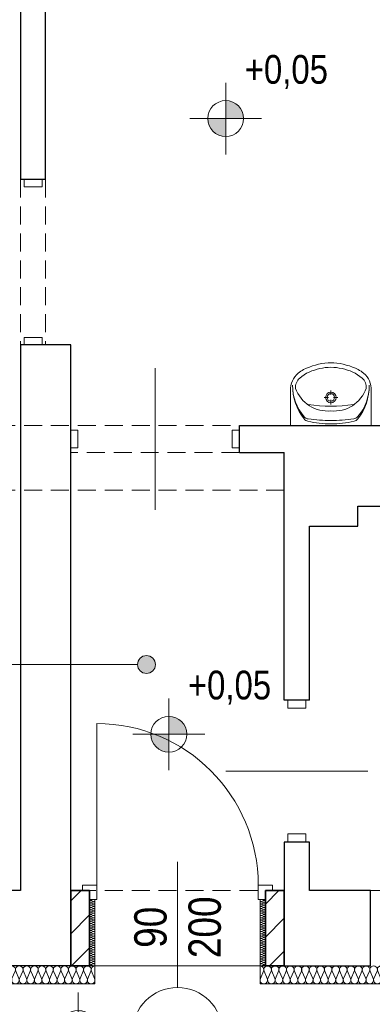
# Model space of a CAD drawing. Extents: x -543332 to -323966, y -9028 to 137422.
# Tile 6 of 250: x -502823 to -500858, y 37214 to 42698. Entities that reach past the tile are written whole.
import ezdxf

# ---------------------------------------------------------------- set-up
doc = ezdxf.new("R2010")
doc.units = 0
doc.header["$MEASUREMENT"] = 0
doc.linetypes.add('Krawędzie ukryte', pattern=[150, 100, -50])
for name, color, linetype, lineweight in [('Arch drzwi_Nr_Pióra__10', 8, 'Continuous', 18), ('Arch ocieplenie_Nr_Pióra__9', 8, 'Continuous', 9), ('Arch opisy_Nr_Pióra__9', 8, 'Continuous', 9), ('Arch wykończenie_Nr_Pióra__3', 8, 'Continuous', 18), ('Arch zmurowania_Nr_Pióra__21', 8, 'Continuous', 9), ('Arch zmurowania_Nr_Pióra__27', 8, 'Continuous', 35), ('INWENT OPISY_Nr_Pióra__21', 8, 'Continuous', 9), ('INWENT OPISY_Nr_Pióra__9', 8, 'Continuous', 9), ('INWENT RZĘDNE_Nr_Pióra__21', 8, 'Continuous', 9), ('INWENT wyposarzenie_Nr_Pióra__21', 8, 'Continuous', 9), ('INWENT. DRZWI_Nr_Pióra__5', 8, 'Continuous', 13), ('INWENT.ŚCIANY_Nr_Pióra__1', 8, 'Continuous', 25), ('INWENT.ŚCIANY_Nr_Pióra__21', 8, 'Continuous', 9), ('Istniejące stropy_Nr_Pióra__5', 8, 'Continuous', 13)]:
    doc.layers.add(name, color=color, linetype=linetype, lineweight=lineweight)
for name, color, linetype in [('Arch ocieplenie', 8, 'Continuous'), ('Arch zmurowania', 8, 'Continuous'), ('INWENT OPISY', 8, 'Continuous'), ('INWENT RZĘDNE', 8, 'Continuous'), ('INWENT wyposarzenie', 8, 'Continuous')]:
    doc.layers.add(name, color=color, linetype=linetype)
doc.styles.add('GENERATED_STYLE_3', font='ARIALN.TTF')
doc.styles.add('GENERATED_STYLE_6', font='ARIALN.TTF')
pattern_1 = [(45, (0, 0), (-91.923878, 91.923878), [])]

# ---------------------------------------------------------------- blocks, each defined once
blk = doc.blocks.new('Izolacja cieplna 14_77', base_point=(-501483.3, 37427.6))
at = {"layer": 'Arch ocieplenie_Nr_Pióra__9', "linetype": 'Continuous'}
for p, q in [((-501481.6, 37357.4), (-501464, 37397.8)), ((-501460.5, 37397.8), (-501442.9, 37357.4)), ((-501439.4, 37357.4), (-501421.8, 37397.8)), ((-501418.3, 37397.8), (-501400.7, 37357.4)), ((-501397.2, 37357.4), (-501379.6, 37397.8)), ((-501376.1, 37397.8), (-501358.5, 37357.4)), ((-501355, 37357.4), (-501337.4, 37397.8)), ((-501333.9, 37397.8), (-501316.3, 37357.4)), ((-501312.8, 37357.4), (-501295.3, 37397.8)), ((-501291.7, 37397.8), (-501274.2, 37357.4)), ((-501270.6, 37357.4), (-501253.1, 37397.8)), ((-501249.5, 37397.8), (-501232, 37357.4)), ((-501228.4, 37357.4), (-501210.9, 37397.8)), ((-501207.3, 37397.8), (-501189.8, 37357.4)), ((-501186.2, 37357.4), (-501168.7, 37397.8)), ((-501165.1, 37397.8), (-501147.6, 37357.4)), ((-501144.1, 37357.4), (-501126.5, 37397.8)), ((-501123, 37397.8), (-501105.4, 37357.4)), ((-501101.9, 37357.4), (-501084.3, 37397.8)), ((-501080.8, 37397.8), (-501063.2, 37357.4)), ((-501059.7, 37357.4), (-501042.1, 37397.8)), ((-501038.6, 37397.8), (-501021, 37357.4)), ((-501017.5, 37357.4), (-500999.9, 37397.8)), ((-500996.4, 37397.8), (-500978.8, 37357.4)), ((-500975.3, 37357.4), (-500957.8, 37397.8)), ((-500954.2, 37397.8), (-500936.7, 37357.4)), ((-500933.1, 37357.4), (-500915.6, 37397.8)), ((-500912, 37397.8), (-500894.5, 37357.4)), ((-500890.9, 37357.4), (-500873.4, 37397.8)), ((-500869.8, 37397.8), (-500852.3, 37357.4)), ((-500848.7, 37357.4), (-500831.2, 37397.8)), ((-500827.6, 37397.8), (-500810.1, 37357.4))]:
    blk.add_line(p, q, dxfattribs=at)
for centre, start_param, end_param in [((-501483.3, 37406.4), 4.299596, 6.283185), ((-501441.1, 37406.4), 4.299595, 8.266774), ((-501399, 37406.4), 4.299595, 8.266774), ((-501356.8, 37406.4), 4.299595, 8.266774), ((-501314.6, 37406.4), 4.299595, 8.266774), ((-501272.4, 37406.4), 4.299595, 8.266774), ((-501230.2, 37406.4), 4.299595, 8.266774), ((-501188, 37406.4), 4.299595, 8.266774), ((-501145.8, 37406.4), 4.299595, 8.266774), ((-501103.6, 37406.4), 4.299595, 8.266774), ((-501061.5, 37406.4), 4.299595, 8.266774), ((-501019.3, 37406.4), 4.299595, 8.266774), ((-500977.1, 37406.4), 4.299595, 8.266774), ((-500934.9, 37406.4), 4.299595, 8.266774), ((-500892.7, 37406.4), 4.299595, 8.266774), ((-500850.5, 37406.4), 4.299595, 8.266774), ((-500808.3, 37406.4), 6.283185, 8.266774), ((-501462.2, 37348.9), 1.158003, 5.125183), ((-501420, 37348.9), 1.158003, 5.125183), ((-501377.9, 37348.9), 1.158003, 5.125183), ((-501335.7, 37348.9), 1.158003, 5.125183), ((-501293.5, 37348.9), 1.158003, 5.125183), ((-501251.3, 37348.9), 1.158003, 5.125183), ((-501209.1, 37348.9), 1.158003, 5.125183), ((-501166.9, 37348.9), 1.158003, 5.125183), ((-501124.7, 37348.9), 1.158003, 5.125183), ((-501082.5, 37348.9), 1.158003, 5.125183), ((-501040.4, 37348.9), 1.158003, 5.125183), ((-500998.2, 37348.9), 1.158003, 5.125183), ((-500956, 37348.9), 1.158003, 5.125183), ((-500913.8, 37348.9), 1.158003, 5.125183), ((-500871.6, 37348.9), 1.158003, 5.125183), ((-500829.4, 37348.9), 1.158003, 5.125183)]:
    blk.add_ellipse(centre, major_axis=(0, 21.3), ratio=0.991816, start_param=start_param, end_param=end_param, dxfattribs=at)
blk = doc.blocks.new('Izolacja cieplna 14_78', base_point=(-501453.3, 37797.6))
at = {"layer": 'Arch ocieplenie_Nr_Pióra__9', "linetype": 'Continuous'}
for p, q in [((-501474.4, 37797.1), (-501462.3, 37791.8)), ((-501462.3, 37790.7), (-501474.4, 37785.4)), ((-501474.4, 37784.3), (-501462.3, 37779)), ((-501462.3, 37778), (-501474.4, 37772.7)), ((-501474.4, 37771.6), (-501462.3, 37766.3)), ((-501462.3, 37765.2), (-501474.4, 37759.9)), ((-501474.4, 37758.8), (-501462.3, 37753.5)), ((-501462.3, 37752.4), (-501474.4, 37747.1)), ((-501474.4, 37746.1), (-501462.3, 37740.8)), ((-501462.3, 37739.7), (-501474.4, 37734.4)), ((-501474.4, 37733.3), (-501462.3, 37728)), ((-501462.3, 37726.9), (-501474.4, 37721.6)), ((-501474.4, 37720.5), (-501462.3, 37715.2)), ((-501462.3, 37714.2), (-501474.4, 37708.9)), ((-501474.4, 37707.8), (-501462.3, 37702.5)), ((-501462.3, 37701.4), (-501474.4, 37696.1)), ((-501474.4, 37695), (-501462.3, 37689.7)), ((-501462.3, 37688.6), (-501474.4, 37683.3)), ((-501474.4, 37682.3), (-501462.3, 37677)), ((-501462.3, 37675.9), (-501474.4, 37670.6)), ((-501474.4, 37669.5), (-501462.3, 37664.2)), ((-501462.3, 37663.1), (-501474.4, 37657.8)), ((-501474.4, 37656.8), (-501462.3, 37651.4)), ((-501462.3, 37650.4), (-501474.4, 37645.1)), ((-501474.4, 37644), (-501462.3, 37638.7)), ((-501462.3, 37637.6), (-501474.4, 37632.3)), ((-501474.4, 37631.2), (-501462.3, 37625.9)), ((-501462.3, 37624.9), (-501474.4, 37619.5)), ((-501474.4, 37618.5), (-501462.3, 37613.2)), ((-501462.3, 37612.1), (-501474.4, 37606.8)), ((-501474.4, 37605.7), (-501462.3, 37600.4)), ((-501462.3, 37599.3), (-501474.4, 37594)), ((-501474.4, 37593), (-501462.3, 37587.7)), ((-501462.3, 37586.6), (-501474.4, 37581.3)), ((-501474.4, 37580.2), (-501462.3, 37574.9)), ((-501462.3, 37573.8), (-501474.4, 37568.5)), ((-501474.4, 37567.4), (-501462.3, 37562.1)), ((-501462.3, 37561.1), (-501474.4, 37555.8)), ((-501474.4, 37554.7), (-501462.3, 37549.4)), ((-501462.3, 37548.3), (-501474.4, 37543)), ((-501474.4, 37541.9), (-501462.3, 37536.6)), ((-501462.3, 37535.5), (-501474.4, 37530.2)), ((-501474.4, 37529.2), (-501462.3, 37523.9)), ((-501462.3, 37522.8), (-501474.4, 37517.5)), ((-501474.4, 37516.4), (-501462.3, 37511.1)), ((-501462.3, 37510), (-501474.4, 37504.7)), ((-501474.4, 37503.6), (-501462.3, 37498.3)), ((-501462.3, 37497.3), (-501474.4, 37492)), ((-501474.4, 37490.9), (-501462.3, 37485.6)), ((-501462.3, 37484.5), (-501474.4, 37479.2)), ((-501474.4, 37478.1), (-501462.3, 37472.8)), ((-501462.3, 37471.8), (-501474.4, 37466.4)), ((-501474.4, 37465.4), (-501462.3, 37460.1)), ((-501462.3, 37459), (-501474.4, 37453.7)), ((-501474.4, 37452.6), (-501462.3, 37447.3)), ((-501462.3, 37446.2), (-501474.4, 37440.9)), ((-501474.4, 37439.9), (-501462.3, 37434.5)), ((-501462.3, 37433.5), (-501474.4, 37428.2))]:
    blk.add_line(p, q, dxfattribs=at)
for centre, start_param, end_param in [((-501476.9, 37791.3), 1.158003, 5.125183), ((-501459.7, 37797.6), 4.299596, 6.283185), ((-501459.7, 37784.9), 4.299595, 8.266774), ((-501476.9, 37778.5), 1.158003, 5.125183), ((-501476.9, 37765.7), 1.158003, 5.125183), ((-501476.9, 37753), 1.158003, 5.125183), ((-501476.9, 37740.2), 1.158003, 5.125183), ((-501459.7, 37772.1), 4.299595, 8.266774), ((-501459.7, 37759.4), 4.299595, 8.266774), ((-501459.7, 37746.6), 4.299595, 8.266774), ((-501459.7, 37733.8), 4.299595, 8.266774), ((-501476.9, 37727.5), 1.158003, 5.125183), ((-501476.9, 37714.7), 1.158003, 5.125183), ((-501476.9, 37701.9), 1.158003, 5.125183), ((-501476.9, 37689.2), 1.158003, 5.125183), ((-501476.9, 37676.4), 1.158003, 5.125183), ((-501459.7, 37721.1), 4.299595, 8.266774), ((-501459.7, 37708.3), 4.299595, 8.266774), ((-501459.7, 37695.6), 4.299595, 8.266774), ((-501459.7, 37682.8), 4.299595, 8.266774), ((-501476.9, 37663.7), 1.158003, 5.125183), ((-501476.9, 37650.9), 1.158003, 5.125183), ((-501476.9, 37638.1), 1.158003, 5.125183), ((-501476.9, 37625.4), 1.158003, 5.125183), ((-501459.7, 37670), 4.299595, 8.266774), ((-501459.7, 37657.3), 4.299595, 8.266774), ((-501459.7, 37644.5), 4.299595, 8.266774), ((-501459.7, 37631.8), 4.299595, 8.266774), ((-501459.7, 37619), 4.299595, 8.266774), ((-501476.9, 37612.6), 1.158003, 5.125183), ((-501476.9, 37599.9), 1.158003, 5.125183), ((-501476.9, 37587.1), 1.158003, 5.125183), ((-501476.9, 37574.4), 1.158003, 5.125183), ((-501459.7, 37606.3), 4.299595, 8.266774), ((-501459.7, 37593.5), 4.299595, 8.266774), ((-501459.7, 37580.7), 4.299595, 8.266774), ((-501459.7, 37568), 4.299595, 8.266774), ((-501476.9, 37561.6), 1.158003, 5.125183), ((-501476.9, 37548.8), 1.158003, 5.125183), ((-501476.9, 37536.1), 1.158003, 5.125183), ((-501476.9, 37523.3), 1.158003, 5.125183), ((-501476.9, 37510.6), 1.158003, 5.125183), ((-501459.7, 37555.2), 4.299595, 8.266774), ((-501459.7, 37542.5), 4.299595, 8.266774), ((-501459.7, 37529.7), 4.299595, 8.266774), ((-501459.7, 37516.9), 4.299595, 8.266774), ((-501476.9, 37497.8), 1.158003, 5.125183), ((-501476.9, 37485), 1.158003, 5.125183), ((-501476.9, 37472.3), 1.158003, 5.125183), ((-501476.9, 37459.5), 1.158003, 5.125183), ((-501459.7, 37504.2), 4.299595, 8.266774), ((-501459.7, 37491.4), 4.299595, 8.266774), ((-501459.7, 37478.7), 4.299595, 8.266774), ((-501459.7, 37465.9), 4.299595, 8.266774), ((-501476.9, 37446.8), 1.158003, 5.125183), ((-501476.9, 37434), 1.158003, 5.125183), ((-501459.7, 37453.1), 4.299595, 8.266774), ((-501459.7, 37440.4), 4.299595, 8.266774), ((-501459.7, 37427.6), 0, 1.983589)]:
    blk.add_ellipse(centre, major_axis=(6.38, 0), ratio=0.999862, start_param=start_param, end_param=end_param, dxfattribs=at)
blk = doc.blocks.new('Izolacja cieplna 14_79', base_point=(-502403.3, 37427.6))
at = {"layer": 'Arch ocieplenie_Nr_Pióra__9', "linetype": 'Continuous'}
for p, q in [((-503059, 37397.8), (-503076.6, 37357.4)), ((-503037.9, 37357.4), (-503055.5, 37397.8)), ((-503016.8, 37397.8), (-503034.4, 37357.4)), ((-502995.7, 37357.4), (-503013.3, 37397.8)), ((-502974.6, 37397.8), (-502992.2, 37357.4)), ((-502953.5, 37357.4), (-502971.1, 37397.8)), ((-502932.4, 37397.8), (-502950, 37357.4)), ((-502911.3, 37357.4), (-502928.9, 37397.8)), ((-502890.3, 37397.8), (-502907.8, 37357.4)), ((-502869.2, 37357.4), (-502886.7, 37397.8)), ((-502848.1, 37397.8), (-502865.6, 37357.4)), ((-502827, 37357.4), (-502844.5, 37397.8)), ((-502805.9, 37397.8), (-502823.4, 37357.4)), ((-502784.8, 37357.4), (-502802.3, 37397.8)), ((-502763.7, 37397.8), (-502781.2, 37357.4)), ((-502742.6, 37357.4), (-502760.1, 37397.8)), ((-502721.5, 37397.8), (-502739.1, 37357.4)), ((-502700.4, 37357.4), (-502718, 37397.8)), ((-502679.3, 37397.8), (-502696.9, 37357.4)), ((-502658.2, 37357.4), (-502675.8, 37397.8)), ((-502637.1, 37397.8), (-502654.7, 37357.4)), ((-502616, 37357.4), (-502633.6, 37397.8)), ((-502594.9, 37397.8), (-502612.5, 37357.4)), ((-502573.8, 37357.4), (-502591.4, 37397.8)), ((-502552.8, 37397.8), (-502570.3, 37357.4)), ((-502531.7, 37357.4), (-502549.2, 37397.8)), ((-502510.6, 37397.8), (-502528.1, 37357.4)), ((-502489.5, 37357.4), (-502507, 37397.8)), ((-502468.4, 37397.8), (-502485.9, 37357.4)), ((-502447.3, 37357.4), (-502464.8, 37397.8)), ((-502426.2, 37397.8), (-502443.7, 37357.4)), ((-502405.1, 37357.4), (-502422.6, 37397.8))]:
    blk.add_line(p, q, dxfattribs=at)
for centre, start_param, end_param in [((-503078.3, 37406.4), 1.158004, 3.141593), ((-503036.1, 37406.4), 1.158004, 5.125183), ((-502993.9, 37406.4), 1.158004, 5.125183), ((-502951.8, 37406.4), 1.158004, 5.125183), ((-502909.6, 37406.4), 1.158004, 5.125183), ((-502867.4, 37406.4), 1.158004, 5.125183), ((-502825.2, 37406.4), 1.158004, 5.125183), ((-502783, 37406.4), 1.158004, 5.125183), ((-502740.8, 37406.4), 1.158004, 5.125183), ((-502698.6, 37406.4), 1.158004, 5.125183), ((-502656.4, 37406.4), 1.158004, 5.125183), ((-502614.3, 37406.4), 1.158004, 5.125183), ((-502572.1, 37406.4), 1.158004, 5.125183), ((-502529.9, 37406.4), 1.158004, 5.125183), ((-502487.7, 37406.4), 1.158004, 5.125183), ((-502445.5, 37406.4), 1.158004, 5.125183), ((-502403.3, 37406.4), 3.141593, 5.125182), ((-503057.2, 37348.9), 4.299595, 8.266775), ((-503015, 37348.9), 4.299595, 8.266775), ((-502972.9, 37348.9), 4.299595, 8.266775), ((-502930.7, 37348.9), 4.299595, 8.266775), ((-502888.5, 37348.9), 4.299595, 8.266775), ((-502846.3, 37348.9), 4.299595, 8.266775), ((-502804.1, 37348.9), 4.299595, 8.266775), ((-502761.9, 37348.9), 4.299595, 8.266775), ((-502719.7, 37348.9), 4.299595, 8.266775), ((-502677.5, 37348.9), 4.299595, 8.266775), ((-502635.4, 37348.9), 4.299595, 8.266775), ((-502593.2, 37348.9), 4.299595, 8.266775), ((-502551, 37348.9), 4.299595, 8.266775), ((-502508.8, 37348.9), 4.299595, 8.266775), ((-502466.6, 37348.9), 4.299595, 8.266775), ((-502424.4, 37348.9), 4.299595, 8.266775)]:
    blk.add_ellipse(centre, major_axis=(0, -21.3), ratio=0.991816, start_param=start_param, end_param=end_param, dxfattribs=at)
blk = doc.blocks.new('Izolacja cieplna 14_80', base_point=(-502433.3, 37797.6))
at = {"layer": 'Arch ocieplenie_Nr_Pióra__9', "linetype": 'Continuous'}
for p, q in [((-502412.3, 37797.1), (-502424.4, 37791.8)), ((-502424.4, 37790.7), (-502412.3, 37785.4)), ((-502412.3, 37784.3), (-502424.4, 37779)), ((-502424.4, 37778), (-502412.3, 37772.7)), ((-502412.3, 37771.6), (-502424.4, 37766.3)), ((-502424.4, 37765.2), (-502412.3, 37759.9)), ((-502412.3, 37758.8), (-502424.4, 37753.5)), ((-502424.4, 37752.4), (-502412.3, 37747.1)), ((-502412.3, 37746.1), (-502424.4, 37740.8)), ((-502424.4, 37739.7), (-502412.3, 37734.4)), ((-502412.3, 37733.3), (-502424.4, 37728)), ((-502424.4, 37726.9), (-502412.3, 37721.6)), ((-502412.3, 37720.5), (-502424.4, 37715.2)), ((-502424.4, 37714.2), (-502412.3, 37708.9)), ((-502412.3, 37707.8), (-502424.4, 37702.5)), ((-502424.4, 37701.4), (-502412.3, 37696.1)), ((-502412.3, 37695), (-502424.4, 37689.7)), ((-502424.4, 37688.6), (-502412.3, 37683.3)), ((-502412.3, 37682.3), (-502424.4, 37677)), ((-502424.4, 37675.9), (-502412.3, 37670.6)), ((-502412.3, 37669.5), (-502424.4, 37664.2)), ((-502424.4, 37663.1), (-502412.3, 37657.8)), ((-502412.3, 37656.8), (-502424.4, 37651.4)), ((-502424.4, 37650.4), (-502412.3, 37645.1)), ((-502412.3, 37644), (-502424.4, 37638.7)), ((-502424.4, 37637.6), (-502412.3, 37632.3)), ((-502412.3, 37631.2), (-502424.4, 37625.9)), ((-502424.4, 37624.9), (-502412.3, 37619.5)), ((-502412.3, 37618.5), (-502424.4, 37613.2)), ((-502424.4, 37612.1), (-502412.3, 37606.8)), ((-502412.3, 37605.7), (-502424.4, 37600.4)), ((-502424.4, 37599.3), (-502412.3, 37594)), ((-502412.3, 37593), (-502424.4, 37587.7)), ((-502424.4, 37586.6), (-502412.3, 37581.3)), ((-502412.3, 37580.2), (-502424.4, 37574.9)), ((-502424.4, 37573.8), (-502412.3, 37568.5)), ((-502412.3, 37567.4), (-502424.4, 37562.1)), ((-502424.4, 37561.1), (-502412.3, 37555.8)), ((-502412.3, 37554.7), (-502424.4, 37549.4)), ((-502424.4, 37548.3), (-502412.3, 37543)), ((-502412.3, 37541.9), (-502424.4, 37536.6)), ((-502424.4, 37535.5), (-502412.3, 37530.2)), ((-502412.3, 37529.2), (-502424.4, 37523.9)), ((-502424.4, 37522.8), (-502412.3, 37517.5)), ((-502412.3, 37516.4), (-502424.4, 37511.1)), ((-502424.4, 37510), (-502412.3, 37504.7)), ((-502412.3, 37503.6), (-502424.4, 37498.3)), ((-502424.4, 37497.3), (-502412.3, 37492)), ((-502412.3, 37490.9), (-502424.4, 37485.6)), ((-502424.4, 37484.5), (-502412.3, 37479.2)), ((-502412.3, 37478.1), (-502424.4, 37472.8)), ((-502424.4, 37471.8), (-502412.3, 37466.4)), ((-502412.3, 37465.4), (-502424.4, 37460.1)), ((-502424.4, 37459), (-502412.3, 37453.7)), ((-502412.3, 37452.6), (-502424.4, 37447.3)), ((-502424.4, 37446.2), (-502412.3, 37440.9)), ((-502412.3, 37439.9), (-502424.4, 37434.5)), ((-502424.4, 37433.5), (-502412.3, 37428.2))]:
    blk.add_line(p, q, dxfattribs=at)
for centre, start_param, end_param in [((-502426.9, 37784.9), 1.158004, 5.125183), ((-502426.9, 37797.6), 3.141593, 5.125182), ((-502409.7, 37791.3), 4.299595, 8.266775), ((-502426.9, 37772.1), 1.158004, 5.125183), ((-502426.9, 37759.4), 1.158004, 5.125183), ((-502426.9, 37746.6), 1.158004, 5.125183), ((-502426.9, 37733.8), 1.158004, 5.125183), ((-502409.7, 37778.5), 4.299595, 8.266775), ((-502409.7, 37765.7), 4.299595, 8.266775), ((-502409.7, 37753), 4.299595, 8.266775), ((-502409.7, 37740.2), 4.299595, 8.266775), ((-502426.9, 37721.1), 1.158004, 5.125183), ((-502426.9, 37708.3), 1.158004, 5.125183), ((-502426.9, 37695.6), 1.158004, 5.125183), ((-502426.9, 37682.8), 1.158004, 5.125183), ((-502409.7, 37727.5), 4.299595, 8.266775), ((-502409.7, 37714.7), 4.299595, 8.266775), ((-502409.7, 37701.9), 4.299595, 8.266775), ((-502409.7, 37689.2), 4.299595, 8.266775), ((-502409.7, 37676.4), 4.299595, 8.266775), ((-502426.9, 37670), 1.158004, 5.125183), ((-502426.9, 37657.3), 1.158004, 5.125183), ((-502426.9, 37644.5), 1.158004, 5.125183), ((-502426.9, 37631.8), 1.158004, 5.125183), ((-502426.9, 37619), 1.158004, 5.125183), ((-502409.7, 37663.7), 4.299595, 8.266775), ((-502409.7, 37650.9), 4.299595, 8.266775), ((-502409.7, 37638.1), 4.299595, 8.266775), ((-502409.7, 37625.4), 4.299595, 8.266775), ((-502426.9, 37606.3), 1.158004, 5.125183), ((-502426.9, 37593.5), 1.158004, 5.125183), ((-502426.9, 37580.7), 1.158004, 5.125183), ((-502426.9, 37568), 1.158004, 5.125183), ((-502409.7, 37612.6), 4.299595, 8.266775), ((-502409.7, 37599.9), 4.299595, 8.266775), ((-502409.7, 37587.1), 4.299595, 8.266775), ((-502409.7, 37574.4), 4.299595, 8.266775), ((-502426.9, 37555.2), 1.158004, 5.125183), ((-502426.9, 37542.5), 1.158004, 5.125183), ((-502426.9, 37529.7), 1.158004, 5.125183), ((-502426.9, 37516.9), 1.158004, 5.125183), ((-502409.7, 37561.6), 4.299595, 8.266775), ((-502409.7, 37548.8), 4.299595, 8.266775), ((-502409.7, 37536.1), 4.299595, 8.266775), ((-502409.7, 37523.3), 4.299595, 8.266775), ((-502409.7, 37510.6), 4.299595, 8.266775), ((-502426.9, 37504.2), 1.158004, 5.125183), ((-502426.9, 37491.4), 1.158004, 5.125183), ((-502426.9, 37478.7), 1.158004, 5.125183), ((-502426.9, 37465.9), 1.158004, 5.125183), ((-502409.7, 37497.8), 4.299595, 8.266775), ((-502409.7, 37485), 4.299595, 8.266775), ((-502409.7, 37472.3), 4.299595, 8.266775), ((-502409.7, 37459.5), 4.299595, 8.266775), ((-502426.9, 37453.1), 1.158004, 5.125183), ((-502426.9, 37440.4), 1.158004, 5.125183), ((-502426.9, 37427.6), 1.158004, 3.141593), ((-502409.7, 37446.8), 4.299595, 8.266775), ((-502409.7, 37434), 4.299595, 8.266775)]:
    blk.add_ellipse(centre, major_axis=(6.38, 0), ratio=0.999862, start_param=start_param, end_param=end_param, dxfattribs=at)
blk = doc.blocks.new('Ściana_22', base_point=(-502538.3, 37847.6))
at = {"layer": 'Arch zmurowania_Nr_Pióra__21', "linetype": 'Continuous'}
h = blk.add_hatch(dxfattribs=at)
h.set_pattern_fill('Common_Brick', color=256, style=0, pattern_type=2)
h.set_pattern_definition(pattern_1)
h.paths.add_polyline_path([(-502538.3, 37427.6), (-502433.3, 37427.6), (-502433.3, 37847.6), (-502538.3, 37847.6)], flags=0)
at = {"layer": 'Arch zmurowania_Nr_Pióra__27', "linetype": 'Continuous'}
for p, q in [((-502433.3, 37847.6), (-502538.3, 37847.6)), ((-502538.3, 37847.6), (-502538.3, 37427.6)), ((-502433.3, 37427.6), (-502433.3, 37847.6)), ((-502538.3, 37427.6), (-502433.3, 37427.6))]:
    blk.add_line(p, q, dxfattribs=at)
blk = doc.blocks.new('Ściana_23', base_point=(-501453.3, 37847.6))
at = {"layer": 'Arch zmurowania_Nr_Pióra__21', "linetype": 'Continuous'}
h = blk.add_hatch(dxfattribs=at)
h.set_pattern_fill('Common_Brick', color=256, style=0, pattern_type=2)
h.set_pattern_definition(pattern_1)
h.paths.add_polyline_path([(-501453.3, 37427.6), (-501348.3, 37427.6), (-501348.3, 37847.6), (-501453.3, 37847.6)], flags=0)
at = {"layer": 'Arch zmurowania_Nr_Pióra__27', "linetype": 'Continuous'}
for p, q in [((-501348.3, 37847.6), (-501453.3, 37847.6)), ((-501453.3, 37847.6), (-501453.3, 37427.6)), ((-501348.3, 37427.6), (-501348.3, 37847.6)), ((-501453.3, 37427.6), (-501348.3, 37427.6))]:
    blk.add_line(p, q, dxfattribs=at)
blk = doc.blocks.new('Symbol Umywalka 14_248', base_point=(-501313.3, 40787.7))
at = {"layer": 'INWENT wyposarzenie_Nr_Pióra__21', "linetype": 'Continuous'}
for p, q in [((-501313.3, 40437.6), (-501313.3, 40632.7)), ((-501102.3, 40594.1), (-501126.3, 40594.1)), ((-501088.4, 40608.4), (-501088.4, 40633)), ((-501050.5, 40594.1), (-501074.5, 40594.1)), ((-500863.3, 40437.6), (-500863.3, 40632.7)), ((-501088.4, 40555.3), (-501088.4, 40579.9)), ((-501313.3, 40437.6), (-500863.3, 40437.6)), ((-501017.4, 40437.6), (-501159.2, 40437.6))]:
    blk.add_line(p, q, dxfattribs=at)
for centre, major_axis, start_param, end_param in [((-501107.8, 40508.2), (0, 250.1), 0.174494, 0.685654), ((-501076.9, 40408.9), (0, 379.2), 0.073395, 0.458318), ((-501088.3, 40491.7), (0, 270.3), 6.046403, 6.519967), ((-501088.3, 40557.2), (0, 230.5), 6.213155, 6.353215), ((-501099.7, 40408.9), (0, 379.2), 5.824867, 6.20979), ((-501068.8, 40508.2), (0, 250.1), 5.597532, 6.108691), ((-501199, 40637.7), (0, 117.3), 0.676235, 1.613647), ((-501218.3, 40649.5), (0, 69.1), 0.712122, 1.639398), ((-501159.8, 40587.4), (0, 181.6), 0.473982, 0.675177), ((-501016.9, 40587.4), (0, 181.6), 5.608008, 5.809204), ((-500958.3, 40649.5), (0, 69.1), 4.643787, 5.571063), ((-500977.7, 40637.7), (0, 117.3), 4.669538, 5.60695), ((-501018.8, 40658), (0, 289.9), 1.554962, 2.257325), ((-501047.5, 40659.5), (0, 260.5), 1.558986, 2.29468), ((-501099.1, 40720.2), (0, 205.5), 1.946948, 2.568353), ((-501077.6, 40720.2), (0, 205.5), 3.714833, 4.336237), ((-501157.9, 40657.9), (0, 289.9), 4.027212, 4.729576), ((-501129.2, 40659.4), (0, 260.5), 3.989857, 4.725552), ((-501088.4, 41385.8), (0, 840.7), 2.98754, 3.295538), ((-501104.4, 40723.5), (0, 205.4), 2.599562, 3.221982), ((-501072.2, 40723.5), (0, 205.4), 3.061203, 3.683623), ((-501209.9, 40512.4), (0, 38.4), 2.29468, 3.004926), ((-500966.6, 40512.6), (0, 38.4), 3.279612, 3.989857), ((-501208.7, 40498.6), (0, 38.4), 2.257325, 2.92004), ((-501093.1, 41024), (0, 577), 2.92004, 3.150499), ((-501084, 41450.2), (0, 985), 3.004926, 3.137317), ((-501093.7, 41450.2), (0, 985), 3.14722, 3.279612), ((-501084.1, 41024), (0, 577), 3.134039, 3.364497), ((-500967.8, 40498.7), (0, 38.4), 3.364497, 4.027212)]:
    blk.add_ellipse(centre, major_axis=major_axis, ratio=0.97619, start_param=start_param, end_param=end_param, dxfattribs=at)
for major_axis in [(0, 29.9), (0, 21.3)]:
    blk.add_ellipse((-501088.4, 40594.1), major_axis=major_axis, ratio=0.97619, dxfattribs=at)
blk = doc.blocks.new('Linia_7', base_point=(-503970.5, 39106.3))
at = {"layer": 'INWENT OPISY_Nr_Pióra__21', "linetype": 'Continuous'}
blk.add_hatch(color=256, dxfattribs=at).paths.add_polyline_path([(-502066.1, 39106.3), (-502069.9, 39125.4), (-502080.7, 39141.6), (-502096.9, 39152.5), (-502116.1, 39156.3), (-502135.2, 39152.5), (-502151.4, 39141.6), (-502162.3, 39125.4), (-502166.1, 39106.3), (-502162.3, 39087.1), (-502151.4, 39070.9), (-502135.2, 39060.1), (-502116.1, 39056.3), (-502096.9, 39060.1), (-502080.7, 39070.9), (-502069.9, 39087.1)], flags=0)
blk.add_line((-503970.5, 39106.3), (-502166.1, 39106.3), dxfattribs=at)
blk.add_circle((-502116.1, 39106.3), 50, dxfattribs=at)
blk = doc.blocks.new('Koty wysokościowe_17', base_point=(-501991.5, 38717.9))
at = {"layer": 'INWENT RZĘDNE_Nr_Pióra__21', "linetype": 'Continuous'}
for points in [[(-501991.5, 38717.9), (-501891.5, 38717.9), (-501899.1, 38756.2), (-501920.7, 38788.6), (-501953.2, 38810.3), (-501991.5, 38817.9)], [(-501991.5, 38717.9), (-502091.5, 38717.9), (-502083.8, 38679.7), (-502062.2, 38647.2), (-502029.7, 38625.5), (-501991.5, 38617.9)]]:
    blk.add_hatch(color=256, dxfattribs=at).paths.add_polyline_path(points, flags=0)
for p, q in [((-501991.5, 38517.9), (-501991.5, 38917.9)), ((-502191.5, 38717.9), (-501791.5, 38717.9))]:
    blk.add_line(p, q, dxfattribs=at)
blk.add_circle((-501991.5, 38717.9), 100, dxfattribs=at)
at = {"layer": 'INWENT RZĘDNE_Nr_Pióra__21', "insert": (-501885.3, 38882.2), "char_height": 160, "attachment_point": 7, "style": 'GENERATED_STYLE_3'}
blk.add_mtext('{+0,05}', dxfattribs=at)
blk = doc.blocks.new('Koty wysokościowe_18', base_point=(-501674.7, 42147.5))
at = {"layer": 'INWENT RZĘDNE_Nr_Pióra__21', "linetype": 'Continuous'}
for points in [[(-501674.7, 42147.5), (-501574.7, 42147.5), (-501582.3, 42185.8), (-501604, 42218.2), (-501636.4, 42239.9), (-501674.7, 42247.5)], [(-501674.7, 42147.5), (-501774.7, 42147.5), (-501767.1, 42109.2), (-501745.4, 42076.8), (-501713, 42055.1), (-501674.7, 42047.5)]]:
    blk.add_hatch(color=256, dxfattribs=at).paths.add_polyline_path(points, flags=0)
for p, q in [((-501674.7, 41947.5), (-501674.7, 42347.5)), ((-501874.7, 42147.5), (-501474.7, 42147.5))]:
    blk.add_line(p, q, dxfattribs=at)
blk.add_circle((-501674.7, 42147.5), 100, dxfattribs=at)
at = {"layer": 'INWENT RZĘDNE_Nr_Pióra__21', "insert": (-501568.5, 42311.8), "char_height": 160, "attachment_point": 7, "style": 'GENERATED_STYLE_3'}
blk.add_mtext('{+0,05}', dxfattribs=at)
blk = doc.blocks.new('Koty wysokościowe_28', base_point=(-502496, 37078.8))
at = {"layer": 'INWENT RZĘDNE_Nr_Pióra__21', "linetype": 'Continuous'}
for points in [[(-502496, 37078.8), (-502396, 37078.8), (-502403.6, 37117), (-502425.3, 37149.5), (-502457.7, 37171.2), (-502496, 37178.8)], [(-502496, 37078.8), (-502596, 37078.8), (-502588.4, 37040.5), (-502566.7, 37008.1), (-502534.3, 36986.4), (-502496, 36978.8)]]:
    blk.add_hatch(color=256, dxfattribs=at).paths.add_polyline_path(points, flags=0)
for p, q in [((-502496, 36878.8), (-502496, 37278.8)), ((-502696, 37078.8), (-502296, 37078.8))]:
    blk.add_line(p, q, dxfattribs=at)
blk.add_circle((-502496, 37078.8), 100, dxfattribs=at)
at = {"layer": 'INWENT RZĘDNE_Nr_Pióra__21', "insert": (-503103.3, 36766), "char_height": 160, "attachment_point": 7, "style": 'GENERATED_STYLE_3'}
blk.add_mtext('{+0,02}', dxfattribs=at)

msp = doc.modelspace()

# ---------------------------------------------------------------- linework, layer by layer
at = {"layer": 'Arch drzwi_Nr_Pióra__10', "linetype": 'Continuous'}
for p, q in [((-502393.3, 37877.6), (-502393.3, 38777.6)), ((-502473.3, 37877.6), (-502473.3, 37847.6)), ((-502473.3, 37877.6), (-502393.3, 37877.6)), ((-502393.3, 37877.6), (-502393.3, 37797.6)), ((-501493.3, 37797.6), (-501493.3, 37877.6)), ((-501493.3, 37877.6), (-501413.3, 37877.6)), ((-501413.3, 37847.6), (-501413.3, 37877.6)), ((-502393.3, 37797.6), (-502433.9, 37797.6)), ((-501453.3, 37797.6), (-501493.3, 37797.6))]:
    msp.add_line(p, q, dxfattribs=at)
msp.add_arc((-502393.3, 37877.6), 900, 0, 90, dxfattribs=at)
at = {"layer": 'Arch opisy_Nr_Pióra__9', "linetype": 'Continuous'}
msp.add_line((-501943.3, 37307.6), (-501943.3, 38007.6), dxfattribs=at)
msp.add_circle((-501943.3, 37057.6), 250, dxfattribs=at)
at = {"layer": 'Arch wykończenie_Nr_Pióra__3', "linetype": 'Continuous'}
for p, q in [((-502403.3, 37327.6), (-502403.3, 37797.6)), ((-501483.3, 37327.6), (-501483.3, 37797.6)), ((-503078.3, 37327.6), (-502403.3, 37327.6)), ((-500808.3, 37327.6), (-501483.3, 37327.6))]:
    msp.add_line(p, q, dxfattribs=at)
at = {"layer": 'INWENT. DRZWI_Nr_Pióra__5', "linetype": 'Continuous'}
for p, q in [((-502798.3, 41807.6), (-502798.3, 41767.6)), ((-502698.3, 41767.6), (-502698.3, 41807.6)), ((-502798.3, 41767.6), (-502698.3, 41767.6)), ((-502798.3, 40887.6), (-502798.3, 40927.6)), ((-502798.3, 40927.6), (-502698.3, 40927.6)), ((-502698.3, 40927.6), (-502698.3, 40887.6)), ((-502068.3, 40757.6), (-502068.3, 39967.6)), ((-502538.3, 40412.6), (-502498.3, 40412.6)), ((-502498.3, 40412.6), (-502498.3, 40312.6)), ((-501598.3, 40412.6), (-501638.3, 40412.6)), ((-501638.3, 40412.6), (-501638.3, 40312.6)), ((-502498.3, 40312.6), (-502538.3, 40312.6)), ((-501638.3, 40312.6), (-501598.3, 40312.6)), ((-501328.3, 38862.6), (-501328.3, 38907.6)), ((-501228.3, 38907.6), (-501228.3, 38862.6)), ((-501228.3, 38862.6), (-501328.3, 38862.6)), ((-500883.3, 38512.6), (-501673.3, 38512.6)), ((-501228.3, 38162.6), (-501328.3, 38162.6)), ((-501328.3, 38162.6), (-501328.3, 38117.6)), ((-501228.3, 38117.6), (-501228.3, 38162.6)), ((-502538.3, 37427.6), (-501348.3, 37427.6))]:
    msp.add_line(p, q, dxfattribs=at)
at = {"layer": 'INWENT.ŚCIANY_Nr_Pióra__1', "linetype": 'Continuous'}
for p, q in [((-502818.3, 44027.6), (-502818.3, 41807.6)), ((-502678.3, 41807.6), (-502678.3, 44027.6)), ((-502678.3, 41807.6), (-502818.3, 41807.6)), ((-502678.3, 40887.6), (-502818.3, 40887.6)), ((-502818.3, 40887.6), (-502818.3, 37847.6)), ((-502538.3, 40887.6), (-502678.3, 40887.6)), ((-502538.3, 40437.6), (-502538.3, 40887.6)), ((-502538.3, 40287.6), (-502538.3, 40437.6)), ((-501598.3, 40287.6), (-501598.3, 40437.6)), ((-501598.3, 40437.6), (-500578.3, 40437.6)), ((-502538.3, 37847.6), (-502538.3, 40287.6)), ((-501598.3, 40287.6), (-501348.3, 40287.6)), ((-501348.3, 38907.6), (-501348.3, 40287.6)), ((-500938.3, 39877.6), (-500938.3, 39987.6)), ((-500938.3, 39987.6), (-498038.3, 39987.6)), ((-501208.3, 38907.6), (-501208.3, 39877.6)), ((-501208.3, 39877.6), (-500938.3, 39877.6)), ((-501208.3, 38907.6), (-501348.3, 38907.6)), ((-501208.3, 38117.6), (-501348.3, 38117.6)), ((-501348.3, 38117.6), (-501348.3, 37847.6)), ((-501208.3, 37847.6), (-501208.3, 38117.6)), ((-502818.3, 37847.6), (-503018.3, 37847.6)), ((-502538.3, 37847.6), (-502538.3, 37427.6)), ((-501348.3, 37847.6), (-501348.3, 37427.6)), ((-500868.3, 37847.6), (-501208.3, 37847.6)), ((-500868.3, 37427.6), (-500868.3, 37847.6)), ((-502538.3, 37427.6), (-503018.3, 37427.6)), ((-501348.3, 37427.6), (-500868.3, 37427.6))]:
    msp.add_line(p, q, dxfattribs=at)
at = {"layer": 'INWENT.ŚCIANY_Nr_Pióra__21', "linetype": 'Continuous'}
msp.add_line((-500868.3, 37847.6), (-499398.3, 37847.6), dxfattribs=at)
at = {"layer": 'Istniejące stropy_Nr_Pióra__5', "color": 8, "linetype": 'Krawędzie ukryte'}
msp.add_line((-502818.3, 41807.6), (-502818.3, 40887.6), dxfattribs=at)
at = {"layer": 'Istniejące stropy_Nr_Pióra__5', "linetype": 'Krawędzie ukryte'}
for p, q in [((-502678.3, 41807.6), (-502678.3, 40887.6)), ((-501348.3, 40437.6), (-506478.3, 40437.6)), ((-501598.3, 40287.6), (-502538.3, 40287.6)), ((-501348.3, 40077.6), (-506478.3, 40077.6)), ((-501348.3, 37847.6), (-502538.3, 37847.6)), ((-501348.3, 37427.6), (-502538.3, 37427.6))]:
    msp.add_line(p, q, dxfattribs=at)

# ---------------------------------------------------------------- block references
at = {"layer": 'Arch ocieplenie', "color": 104, "linetype": 'Continuous', "lineweight": 13, "true_color": 0x029e21}
for name, p in [('Izolacja cieplna 14_80', (-502433.3, 37797.6)), ('Izolacja cieplna 14_78', (-501453.3, 37797.6)), ('Izolacja cieplna 14_79', (-502403.3, 37427.6)), ('Izolacja cieplna 14_77', (-501483.3, 37427.6))]:
    msp.add_blockref(name, p, dxfattribs=at)
at = {"layer": 'Arch zmurowania'}
for name, p in [('Ściana_22', (-502538.3, 37847.6)), ('Ściana_23', (-501453.3, 37847.6))]:
    msp.add_blockref(name, p, dxfattribs=at)
at = {"layer": 'INWENT OPISY', "linetype": 'Continuous'}
msp.add_blockref('Linia_7', (-503970.5, 39106.3), dxfattribs=at)
at = {"layer": 'INWENT RZĘDNE'}
for name, p in [('Koty wysokościowe_18', (-501674.7, 42147.5)), ('Koty wysokościowe_17', (-501991.5, 38717.9)), ('Koty wysokościowe_28', (-502496, 37078.8))]:
    msp.add_blockref(name, p, dxfattribs=at)
at = {"layer": 'INWENT wyposarzenie', "color": 104, "linetype": 'Continuous', "lineweight": 13, "true_color": 0x029e21}
msp.add_blockref('Symbol Umywalka 14_248', (-501313.3, 40787.7), dxfattribs=at)

# ---------------------------------------------------------------- texts
at = {"layer": 'INWENT OPISY_Nr_Pióra__9', "linetype": 'Continuous', "insert": (-502184.1, 37642.6), "char_height": 180, "width": 1346.334, "attachment_point": 2, "rotation": 90, "line_spacing_factor": 1.007146, "style": 'GENERATED_STYLE_6'}
msp.add_mtext('{90\\P200}', dxfattribs=at)

doc.saveas('drawing.dxf')
